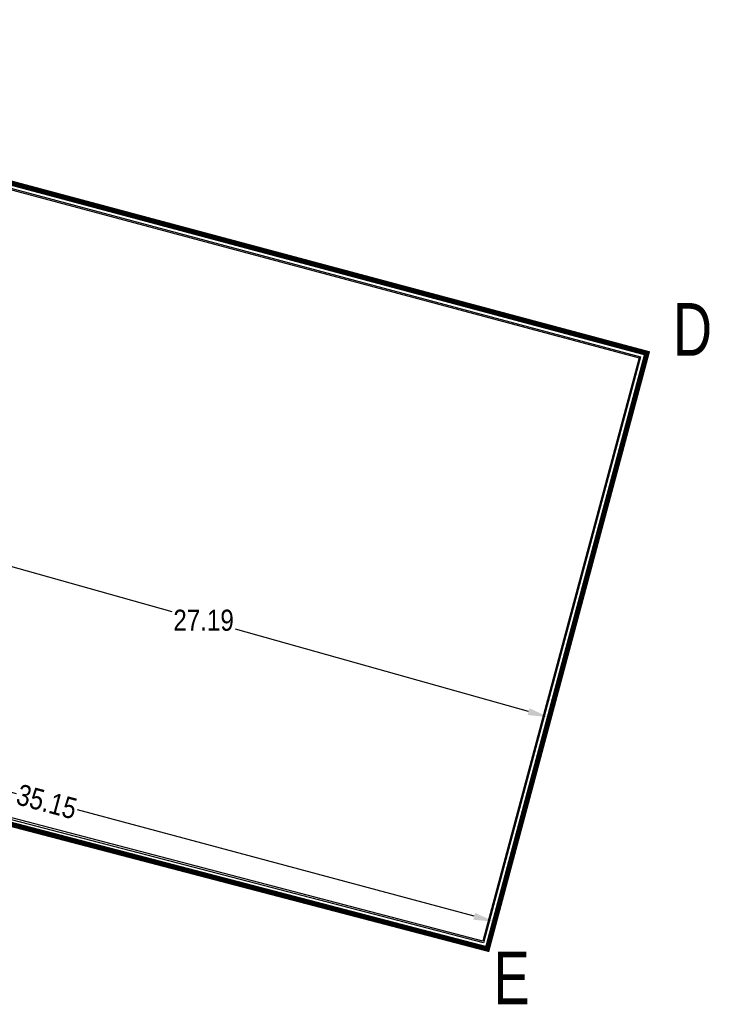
# Model space of a CAD drawing. Extents: x 6414462 to 20492237, y 5756825 to 17376351.
# Tile 15 of 127: x 6497183 to 6497209, y 5810086 to 5810123. Entities that reach past the tile are written whole.
import ezdxf

# ---------------------------------------------------------------- set-up
doc = ezdxf.new("R2010")
doc.units = 0
doc.linetypes.add('Lipnica teren 1$0$ACAD_ISO04W100', pattern=[30, 24, -3, 0, -3])
doc.layers.add('Lipnica teren 1$0$GRANICA', color=1, linetype='Lipnica teren 1$0$ACAD_ISO04W100', true_color=0xff0000)
doc.styles.add('Lipnica teren 1$0$Arial Narrow', font='txt')
doc.styles.add('Lipnica teren 1$0$WYMIARY', font='swisscl.ttf')
doc.dimstyles.new('Lipnica teren 1$0$Standard', dxfattribs={"dimtxt": 0.8, "dimasz": 0.8, "dimexe": 0.18, "dimexo": 0.0625, "dimgap": 0.09, "dimtad": 0, "dimtih": 1, "dimtoh": 1, "dimzin": 0, "dimdsep": 46, "dimtxsty": 'Lipnica teren 1$0$Arial Narrow', "dimcen": 0.8, "dimadec": 0, "dimazin": 0, "dimtfac": 1, "dimtofl": 0, "dimtmove": 0, "dimatfit": 3, "dimfxl": 1, "dimtolj": 1, "dimtzin": 0, "dimarcsym": 0})

# ---------------------------------------------------------------- blocks, each defined once
blk = doc.blocks.new('*D82')
at = {"color": 0, "lineweight": -2, "transparency": 16777216}
for p, q in [((6497177.224, 5810105.674), (6497176.751, 5810103.99)), ((6497177.57, 5810103.947), (6497188.685, 5810100.825)), ((6497202.207, 5810097.027), (6497191.092, 5810100.149)), ((6497203.402, 5810098.321), (6497202.929, 5810096.637))]:
    blk.add_line(p, q, dxfattribs=at)
at = {"color": 0, "transparency": 16777216}
for points in [[(6497177.606, 5810104.075), (6497177.534, 5810103.819), (6497176.799, 5810104.163)], [(6497202.243, 5810097.155), (6497202.171, 5810096.898), (6497202.977, 5810096.81)]]:
    blk.add_solid(points, dxfattribs=at)
at = {"layer": 'Defpoints', "color": 0, "transparency": 16777216}
for p in [(6497177.241, 5810105.734), (6497203.419, 5810098.381), (6497202.977, 5810096.81)]:
    blk.add_point(p, dxfattribs=at)
at = {"color": 0, "transparency": 16777216, "insert": (6497189.888, 5810100.487), "char_height": 0.8, "attachment_point": 5, "style": 'Lipnica teren 1$0$Arial Narrow'}
blk.add_mtext('\\A1;27.19', dxfattribs=at)
blk = doc.blocks.new('*D56')
at = {"color": 0, "lineweight": -2, "transparency": 16777216}
for p, q in [((6497166.656, 5810096.993), (6497167.016, 5810098.336)), ((6497167.742, 5810097.954), (6497182.787, 5810093.918)), ((6497200.148, 5810089.26), (6497185.104, 5810093.296)), ((6497200.661, 5810088.082), (6497200.968, 5810089.226))]:
    blk.add_line(p, q, dxfattribs=at)
at = {"color": 0, "transparency": 16777216}
for points in [[(6497167.777, 5810098.083), (6497167.708, 5810097.826), (6497166.97, 5810098.162)], [(6497200.183, 5810089.389), (6497200.114, 5810089.131), (6497200.921, 5810089.052)]]:
    blk.add_solid(points, dxfattribs=at)
at = {"layer": 'Defpoints', "color": 0, "transparency": 16777216}
for p in [(6497166.64, 5810096.932), (6497200.921, 5810089.052), (6497200.644, 5810088.021)]:
    blk.add_point(p, dxfattribs=at)
at = {"color": 0, "transparency": 16777216, "insert": (6497183.945, 5810093.607), "char_height": 0.8, "attachment_point": 5, "rotation": 344.9811, "style": 'Lipnica teren 1$0$Arial Narrow'}
blk.add_mtext('\\A1;35.15', dxfattribs=at)
blk = doc.blocks.new('Lipnica teren 1')
at = {"elevation": 10.22}
for points in [[(6497155.948, 5810120.827), (6497159.873, 5810122.959), (6497206.458, 5810110.482), (6497200.506, 5810088.258), (6497149.618, 5810101.516)], [(6497156.056, 5810120.835), (6497159.879, 5810122.906), (6497206.396, 5810110.447), (6497200.471, 5810088.319), (6497149.751, 5810101.602)]]:
    blk.add_lwpolyline(points, close=True, dxfattribs=at)
at = {"layer": 'Lipnica teren 1$0$GRANICA', "ltscale": 0.1, "const_width": 0.2, "elevation": 10.22}
blk.add_lwpolyline([(6497153.48, 5810119.718), (6497159.849, 5810123.167), (6497206.696, 5810110.62), (6497200.644, 5810088.021), (6497147.64, 5810101.902)], close=True, dxfattribs=at)
at = {"layer": 'Lipnica teren 1$0$GRANICA', "ltscale": 0.1, "char_height": 2, "attachment_point": 1, "style": 'Lipnica teren 1$0$WYMIARY'}
for s, insert in [('D', (6497207.686, 5810112.524, 10.22)), ('E', (6497200.882, 5810087.922, 10.22))]:
    blk.add_mtext_dynamic_manual_height_columns(s, width=3.23335, gutter_width=62.5, heights=[0], dxfattribs=dict(at, insert=insert))
dim = blk.add_aligned_dim(p1=(6497177.241, 5810105.734, 10.22), p2=(6497203.419, 5810098.381, 10.22), distance=-1.631, dimstyle='Lipnica teren 1$0$Standard')
dim.commit()
dim.dimension.update_dxf_attribs({"geometry": '*D82', "text_midpoint": (6497189.888, 5810100.487, 10.22)})
dim = blk.add_linear_dim(base=(6497200.921, 5810089.052, 10.22), p1=(6497166.64, 5810096.932, 10.22), p2=(6497200.644, 5810088.021, 10.22), angle=344.9811, dimstyle='Lipnica teren 1$0$Standard', override={"dimtmove": 1})
dim.commit()
dim.dimension.update_dxf_attribs({"geometry": '*D56', "text_midpoint": (6497183.945, 5810093.607, 10.22)})

msp = doc.modelspace()

# ---------------------------------------------------------------- block references
msp.add_blockref('Lipnica teren 1', (0, 0))

doc.saveas('drawing.dxf')
